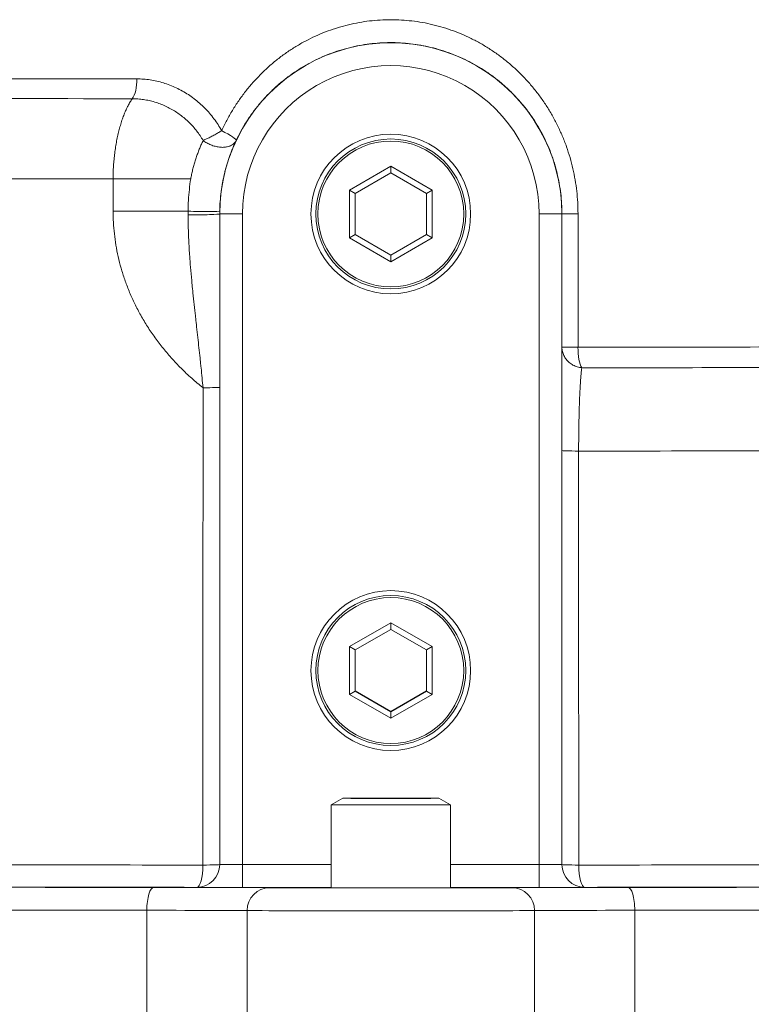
# Model space of a CAD drawing. Extents: x 1 to 669, y 0 to 417.
# Tile 42 of 256: x 92.69 to 94.52, y 273.53 to 275.98. Entities that reach past the tile are written whole.
import ezdxf

# ---------------------------------------------------------------- set-up
doc = ezdxf.new("R2010")
doc.units = 0
doc.header["$LTSCALE"] = 12
doc.header["$MEASUREMENT"] = 0
doc.layers.get('0').update_dxf_attribs({"linetype": 'CONTINUOUS'})
doc.layers.add('X', color=1, linetype='CONTINUOUS')

# ---------------------------------------------------------------- blocks, each defined once
blk = doc.blocks.new('GASTRAIN')
at = {"layer": 'X', "lineweight": 0}
for p, q in [((64.3442, 289.2356), (64.241, 289.176)), ((64.4475, 289.176), (64.3442, 289.2356)), ((64.3442, 289.2356), (64.3442, 289.2192)), ((64.3442, 289.2192), (64.2553, 289.1678)), ((64.4332, 289.1678), (64.3442, 289.2192)), ((63.651, 289.1231), (63.6508, 289.2038)), ((64.241, 289.176), (64.241, 289.0568)), ((64.241, 289.176), (64.2553, 289.1678)), ((64.2553, 289.1678), (64.2553, 289.0651)), ((64.4475, 289.176), (64.4332, 289.1678)), ((64.4332, 289.0651), (64.4332, 289.1678)), ((64.4475, 289.0568), (64.4475, 289.176)), ((63.9171, 289.1165), (63.9171, 289.1168)), ((63.9171, 289.1165), (63.9171, 287.4934)), ((63.974, 289.1164), (63.974, 287.4932)), ((64.7144, 287.4932), (64.7144, 289.1164)), ((64.7714, 289.1165), (64.7714, 289.117)), ((64.7714, 287.4934), (64.7714, 289.1165)), ((64.8115, 288.784), (64.8115, 289.1171)), ((64.241, 289.0568), (64.2553, 289.0651)), ((64.2553, 289.0654), (64.3442, 289.014)), ((64.2553, 289.0651), (64.3442, 289.0137)), ((64.3442, 289.014), (64.4332, 289.0654)), ((64.3442, 289.0137), (64.4332, 289.0651)), ((64.4475, 289.0568), (64.4332, 289.0651)), ((64.241, 289.0568), (64.3442, 288.9972)), ((64.3442, 288.9972), (64.4475, 289.0568)), ((64.3442, 289.0137), (64.3442, 289.014)), ((64.3442, 288.9972), (64.3442, 289.0137)), ((64.3442, 288.0965), (64.241, 288.0369)), ((64.3442, 288.0801), (64.2553, 288.0288)), ((64.4475, 288.0369), (64.3442, 288.0965)), ((64.3442, 288.0965), (64.3442, 288.0801)), ((64.4332, 288.0288), (64.3442, 288.0801)), ((64.241, 288.0369), (64.241, 287.9177)), ((64.241, 288.0369), (64.2553, 288.0288)), ((64.4475, 288.0369), (64.4332, 288.0288)), ((64.4475, 287.9177), (64.4475, 288.0369)), ((64.2553, 288.0288), (64.2553, 287.926)), ((64.4332, 287.926), (64.4332, 288.0288)), ((64.241, 287.9177), (64.2553, 287.926)), ((64.241, 287.9177), (64.3442, 287.8581)), ((64.2553, 287.9263), (64.3442, 287.8749)), ((64.2553, 287.926), (64.3442, 287.8746)), ((64.3442, 287.8749), (64.4332, 287.9263)), ((64.3442, 287.8746), (64.4332, 287.926)), ((64.3442, 287.8581), (64.4475, 287.9177)), ((64.4475, 287.9177), (64.4332, 287.926)), ((64.3442, 287.8746), (64.3442, 287.8749)), ((64.3442, 287.8581), (64.3442, 287.8746)), ((64.2242, 287.6586), (64.1957, 287.6422)), ((64.1957, 287.4355), (64.1957, 287.6422)), ((64.4643, 287.6586), (64.4928, 287.6422)), ((64.4928, 287.4355), (64.4928, 287.6422)), ((63.974, 287.4932), (64.1957, 287.4932)), ((63.974, 287.4362), (63.974, 287.4932)), ((64.4928, 287.4932), (64.7144, 287.4932)), ((64.7144, 287.4362), (64.7144, 287.4932)), ((63.8601, 287.4364), (63.8601, 287.4364)), ((63.974, 287.4362), (64.1957, 287.4362)), ((64.4928, 287.4362), (64.7144, 287.4362)), ((64.8283, 287.4364), (64.8283, 287.4364)), ((63.7353, 287.3791), (63.7353, 287.0232)), ((63.9853, 287.3785), (63.9853, 287.0225)), ((64.7032, 287.0225), (64.7032, 287.3785)), ((64.9532, 287.0232), (64.9532, 287.3791))]:
    blk.add_line(p, q, dxfattribs=at)
for centre, major_axis, ratio, start_param, end_param in [((64.3442, 289.1165), (0.4271, 0), 0.999998, 0, 3.141593), ((64.3442, 289.1164), (0.3702, 0), 0.999998, 0, 3.141593), ((64.3442, 289.4565), (-1.5757, 0), 0.002092, 0.26779, 1.156865), ((63.6876, 289.4534), (0.0001, 0.057), 0.402211, -2.620688, -1.568511), ((64.3442, 289.407), (-1.6044, 0), 0.002092, 0.267796, 1.156863), ((63.8602, 289.1246), (0.0569, -0.0009), 0.033211, -1.968025, -0.000035), ((64.1983, 289.1261), (-0.0261, -0.4238), 0.847609, -1.511767, -1.491242), ((63.8601, 289.1168), (0.057, 0), 0.044645, -1.967768, -0.000011), ((63.9224, 289.1204), (-0.0004, -0.0475), 0.111022, -1.638627, -1.494424), ((64.7144, 289.1165), (0.057, 0), 0.002092, -1.570796, 0), ((64.8283, 289.117), (-0.057, 0), 0.002092, -1.269758, 0), ((64.3442, 288.7872), (1.5757, 0), 0.002092, -1.269758, -0.72861), ((64.3442, 288.7359), (1.6079, 0), 0.002092, -1.269758, -0.72861), ((63.8601, 288.6841), (0.057, 0), 0.025093, -1.297741, 0.000008), ((64.3442, 287.9773), (-0.1993, 0), 0.999998, -4.712389, 1.570796), ((64.3442, 287.9774), (-0.1871, 0), 0.999998, -4.712389, 1.570796), ((64.3442, 287.6422), (-0.1486, 0), 0.002092, -0.003624, 3.141593), ((64.3442, 287.6422), (0.1486, 0), 0.002092, 0, 0.003624), ((63.8601, 287.4934), (0.057, 0), 0.999998, -1.570796, 0), ((63.8601, 287.4934), (0.057, 0), 0.999998, -1.570796, 0), ((63.8601, 287.4934), (0.057, 0), 0.025057, -1.302532, 0), ((63.974, 287.4934), (-0.057, 0), 0.002092, 0, 1.570796), ((64.7144, 287.4934), (0.057, 0), 0.002092, -1.570796, 0), ((63.6264, 287.4354), (0.4177, 0), 0.002092, 0.099672, 1.264125), ((63.974, 287.4364), (-0.1139, 0), 0.002092, 0, 1.570796), ((64.3442, 287.4355), (-0.1486, 0), 0.002092, 0, 3.141593), ((65.0621, 287.4354), (-0.4177, 0), 0.002092, -1.264125, -0.099672), ((64.6465, 287.3785), (-0.0012, 0.0569), 0.995035, -1.591817, -0.021021), ((64.7144, 287.4364), (0.1139, 0), 0.002092, -1.570796, 0), ((64.936, 287.3793), (0, 0.057), 0.301887, -1.572991, -0.002194), ((63.6264, 287.3784), (0.3607, 0), 0.002092, 0.099672, 1.264125), ((65.0621, 287.3784), (-0.3607, 0), 0.002092, -1.264125, -0.099672)]:
    blk.add_ellipse(centre, major_axis=major_axis, ratio=ratio, start_param=start_param, end_param=end_param, dxfattribs=at)
at = {"layer": 'X', "lineweight": 0, "extrusion": (0, 0, -1)}
for centre, major_axis, ratio, start_param, end_param in [((63.9067, 289.3242), (0.0515, -0.0244), 0.120121, -1.327063, -0.000915), ((64.3442, 289.1164), (0.1993, 0), 0.999998, -1.570796, 4.712389), ((64.3442, 289.1164), (0.1871, 0), 0.999998, -1.570796, 4.712389), ((64.3442, 289.1164), (-0.182, 0), 0.999998, -1.570796, 4.712389), ((64.3442, 289.2071), (-1.724, 0), 0.002092, -1.156865, -0.461561), ((63.7462, 289.1174), (0.2373, 0), 0.026491, -1.983954, -1.173086), ((63.974, 289.1165), (-0.057, 0), 0.002092, -1.570796, 0), ((64.8283, 288.7839), (-0.057, 0), 0.002092, -0.00001, 1.269758), ((64.8283, 288.7839), (0, 0.057), 0.296511, -2.68905, -1.568606), ((64.8283, 288.5263), (-0.057, 0), 0.025088, -1.298395, 0), ((64.3442, 288.5284), (-1.7418, 0), 0.002092, -2.408414, -1.843292), ((64.3442, 287.9773), (0.182, 0), 0.999998, -1.570796, 4.712389), ((64.3442, 287.4956), (-1.7688, 0), 0.002092, -1.302438, -0.728125), ((63.8601, 287.4934), (0, -0.057), 0.265148, -1.546786, -0.00217), ((64.8283, 287.4934), (-0.057, 0), 0.025057, -1.302532, 0), ((64.8283, 287.4934), (-0.057, 0), 0.999998, -1.570796, 0), ((64.8283, 287.4934), (-0.057, 0), 0.999998, -1.570796, 0), ((64.3442, 287.4956), (-1.7688, 0), 0.002092, -2.414938, -1.839154), ((64.8283, 287.4934), (0, -0.057), 0.265148, 0.00217, 1.546786), ((64.3442, 287.4401), (-1.8258, 0), 0.002092, -1.302438, -0.728125), ((64.3442, 287.4401), (-1.9601, 0), 0.002092, -1.264125, -0.830271), ((63.7525, 287.3793), (0, 0.057), 0.301887, -1.572991, -0.002194), ((64.042, 287.3785), (0.0012, 0.0569), 0.995035, -1.591817, -0.021021), ((64.3442, 287.4355), (0.3038, 0), 0.002092, 0.099672, 3.04192), ((64.3442, 287.4401), (-1.8258, 0), 0.002092, -2.414938, -1.839154), ((64.3442, 287.4401), (-1.9601, 0), 0.002092, -2.311322, -1.877468), ((64.3442, 287.3832), (-2.0171, 0), 0.002092, -1.264125, -0.830271), ((64.3442, 287.3786), (0.3607, 0), 0.002092, 0.099672, 3.04192), ((64.3442, 287.3832), (-2.0171, 0), 0.002092, -2.311322, -1.877468)]:
    blk.add_ellipse(centre, major_axis=major_axis, ratio=ratio, start_param=start_param, end_param=end_param, dxfattribs=at)
blk.add_ellipse((64.3442, 287.6586), major_axis=(0.1201, 0), ratio=0.002092, dxfattribs=at)
at = {"layer": 'X', "lineweight": 0}
for points in [[(64.8115, 289.1171), (64.8115, 289.1264), (64.8109, 289.1451), (64.8086, 289.1733), (64.8046, 289.2014), (64.799, 289.2294), (64.7918, 289.2571), (64.783, 289.2844), (64.7726, 289.3111), (64.7606, 289.3373), (64.7471, 289.3628), (64.7322, 289.3874), (64.7158, 289.411), (64.698, 289.4336), (64.6791, 289.4551), (64.6589, 289.4752), (64.6378, 289.494), (64.6156, 289.5114), (64.5927, 289.5273), (64.569, 289.5417), (64.5446, 289.5546), (64.5198, 289.5659), (64.4945, 289.5756), (64.4688, 289.5838), (64.4429, 289.5904), (64.4167, 289.5955), (64.3904, 289.5989), (64.3639, 289.6009), (64.3375, 289.6013), (64.311, 289.6001), (64.2847, 289.5974), (64.2584, 289.5931), (64.2323, 289.5872), (64.2065, 289.5798), (64.1811, 289.5709), (64.156, 289.5603), (64.1314, 289.5482), (64.1074, 289.5346), (64.0841, 289.5194), (64.0615, 289.5027), (64.0398, 289.4846), (64.0192, 289.4651), (63.9996, 289.4443), (63.9813, 289.4223), (63.9642, 289.3991), (63.9486, 289.375), (63.9344, 289.35), (63.926, 289.3329), (63.922, 289.3243)], [(64.7714, 289.117), (64.7714, 289.1254), (64.7709, 289.1423), (64.7686, 289.1676), (64.7648, 289.1929), (64.7595, 289.218), (64.7527, 289.243), (64.7443, 289.2675), (64.7343, 289.2917), (64.7228, 289.3154), (64.7098, 289.3384), (64.6953, 289.3607), (64.6795, 289.3821), (64.6622, 289.4025), (64.6437, 289.4219), (64.624, 289.44), (64.6033, 289.4569), (64.5816, 289.4723), (64.5591, 289.4863), (64.5359, 289.4989), (64.5121, 289.5099), (64.4878, 289.5194), (64.4631, 289.5274), (64.438, 289.5338), (64.4127, 289.5387), (64.3873, 289.5421), (64.3617, 289.5439), (64.3361, 289.5441), (64.3105, 289.5429), (64.2849, 289.5401), (64.2596, 289.5358), (64.2344, 289.5299), (64.2095, 289.5225), (64.185, 289.5135), (64.161, 289.503), (64.1375, 289.491), (64.1147, 289.4775), (64.0927, 289.4625), (64.0716, 289.4461), (64.0515, 289.4284), (64.0326, 289.4094), (64.0149, 289.3893), (63.9985, 289.3682), (63.9835, 289.3461), (63.9699, 289.3233), (63.9619, 289.3077), (63.9582, 289.2998)], [(63.7105, 289.4535), (63.7159, 289.4535), (63.7269, 289.453), (63.7435, 289.4512), (63.76, 289.4481), (63.7765, 289.4437), (63.7927, 289.4381), (63.8086, 289.4313), (63.824, 289.4233), (63.8389, 289.4143), (63.8532, 289.4041), (63.8669, 289.393), (63.8798, 289.3808), (63.8918, 289.3678), (63.903, 289.354), (63.9131, 289.3394), (63.9191, 289.3294), (63.922, 289.3243)], [(63.8757, 289.2998), (63.8771, 289.2987), (63.8801, 289.2965), (63.8848, 289.2936), (63.8898, 289.291), (63.895, 289.2887), (63.9003, 289.2867), (63.9056, 289.2851), (63.911, 289.2839), (63.9163, 289.2831), (63.9215, 289.2826), (63.9266, 289.2826), (63.9315, 289.2831), (63.9361, 289.2839), (63.9405, 289.2851), (63.9445, 289.2867), (63.9481, 289.2886), (63.9514, 289.291), (63.9541, 289.2936), (63.9565, 289.2966), (63.9577, 289.2987), (63.9582, 289.2998)], [(63.9582, 289.2998), (63.9568, 289.2967), (63.9539, 289.2905), (63.9497, 289.2806), (63.9456, 289.2704), (63.9417, 289.26), (63.9381, 289.2493), (63.9347, 289.2384), (63.9316, 289.2275), (63.9288, 289.2165), (63.9264, 289.2056), (63.9249, 289.1984), (63.9243, 289.1948)], [(63.8755, 288.6827), (63.8658, 288.6905), (63.8469, 288.7063), (63.8205, 288.7312), (63.796, 288.7571), (63.7734, 288.7837), (63.7528, 288.8111), (63.7343, 288.8389), (63.7177, 288.8671), (63.7031, 288.8956), (63.6905, 288.9241), (63.6797, 288.9527), (63.6707, 288.9814), (63.6634, 289.0101), (63.6578, 289.0387), (63.6538, 289.0671), (63.6515, 289.0953), (63.651, 289.1139), (63.651, 289.1231)], [(64.821, 288.7327), (64.8191, 288.7329), (64.8152, 288.7335), (64.8096, 288.735), (64.8041, 288.737), (64.7989, 288.7395), (64.7941, 288.7425), (64.7896, 288.7459), (64.7855, 288.7498), (64.7818, 288.7539), (64.7787, 288.7585), (64.776, 288.7632), (64.774, 288.7682), (64.7725, 288.7733), (64.7716, 288.7786), (64.7714, 288.7821), (64.7714, 288.7839)]]:
    blk.add_open_spline(points, degree=3, dxfattribs=at)
for points, knots in [([(63.6508, 289.2038), (63.6509, 289.2093), (63.651, 289.2147), (63.6512, 289.2202), (63.6514, 289.2256), (63.6517, 289.231), (63.6521, 289.2364), (63.6524, 289.2418), (63.6529, 289.2471), (63.6534, 289.2524), (63.6539, 289.2577), (63.6545, 289.263), (63.6551, 289.2682), (63.6558, 289.2734), (63.6565, 289.2786), (63.6573, 289.2836), (63.6581, 289.2887), (63.6589, 289.2937), (63.6599, 289.2987), (63.6608, 289.3036), (63.6618, 289.3085), (63.6629, 289.3132), (63.6639, 289.318), (63.6651, 289.3227), (63.6663, 289.3273), (63.6675, 289.3318), (63.6687, 289.3363), (63.6701, 289.3407), (63.6714, 289.345), (63.6728, 289.3493), (63.6742, 289.3534), (63.6756, 289.3575), (63.6771, 289.3615), (63.6787, 289.3653), (63.6802, 289.3692), (63.6818, 289.3729), (63.6834, 289.3764), (63.685, 289.38), (63.6867, 289.3834), (63.6884, 289.3866), (63.6901, 289.3898), (63.6918, 289.3929), (63.6936, 289.3958), (63.6953, 289.3987), (63.6971, 289.4014), (63.6989, 289.4039)], [0, 0, 0, 0, 0.0666666, 0.0666666, 0.0666666, 0.1333333, 0.1333333, 0.1333333, 0.1999999, 0.1999999, 0.1999999, 0.2666666, 0.2666666, 0.2666666, 0.3333332, 0.3333332, 0.3333332, 0.3999998, 0.3999998, 0.3999998, 0.4666665, 0.4666665, 0.4666665, 0.5333331, 0.5333331, 0.5333331, 0.5999997, 0.5999997, 0.5999997, 0.6666664, 0.6666664, 0.6666664, 0.733333, 0.733333, 0.733333, 0.7999997, 0.7999997, 0.7999997, 0.8666663, 0.8666663, 0.8666663, 0.9333329, 0.9333329, 0.9333329, 0.9999995, 0.9999995, 0.9999995, 0.9999995]), ([(63.6989, 289.4039), (63.7036, 289.4039), (63.713, 289.4036), (63.7271, 289.402), (63.741, 289.3994), (63.7548, 289.3958), (63.7684, 289.3912), (63.7817, 289.3857), (63.7946, 289.3792), (63.807, 289.3718), (63.8189, 289.3636), (63.8302, 289.3546), (63.8408, 289.3449), (63.8508, 289.3345), (63.8599, 289.3235), (63.8683, 289.3119), (63.8733, 289.3039), (63.8757, 289.2998)], [0.0000225, 0.0000225, 0.0000225, 0.0000225, 0.0666667, 0.1333333, 0.2, 0.2666667, 0.3333333, 0.4, 0.4666667, 0.5333333, 0.6, 0.6666667, 0.7333333, 0.8, 0.8666667, 0.9333333, 1, 1, 1, 1]), ([(63.8757, 289.2998), (63.8766, 289.3002), (63.8776, 289.3006), (63.8787, 289.3011), (63.8798, 289.3016), (63.8809, 289.3021), (63.8822, 289.3027), (63.8835, 289.3033), (63.8848, 289.3039), (63.8862, 289.3045), (63.8876, 289.3052), (63.8891, 289.3059), (63.8906, 289.3067), (63.8921, 289.3074), (63.8937, 289.3082), (63.8953, 289.309), (63.8968, 289.3098), (63.8985, 289.3107), (63.9001, 289.3116), (63.9017, 289.3124), (63.9033, 289.3133), (63.9049, 289.3142), (63.9066, 289.3152), (63.9081, 289.3161), (63.9097, 289.317), (63.9112, 289.3179), (63.9127, 289.3188), (63.9142, 289.3196), (63.9156, 289.3205), (63.917, 289.3213), (63.9183, 289.3221), (63.9196, 289.3229), (63.9208, 289.3236), (63.922, 289.3243)], [0, 0, 0, 0, 0.0909091, 0.0909091, 0.0909091, 0.1818181, 0.1818181, 0.1818181, 0.2727272, 0.2727272, 0.2727272, 0.3636362, 0.3636362, 0.3636362, 0.4545453, 0.4545453, 0.4545453, 0.5454544, 0.5454544, 0.5454544, 0.6363634, 0.6363634, 0.6363634, 0.7272725, 0.7272725, 0.7272725, 0.8181815, 0.8181815, 0.8181815, 0.9090906, 0.9090906, 0.9090906, 0.9999997, 0.9999997, 0.9999997, 0.9999997]), ([(63.8757, 289.2998), (63.8742, 289.2967), (63.8713, 289.2904), (63.8671, 289.2805), (63.8631, 289.2702), (63.8593, 289.2596), (63.8557, 289.2487), (63.8524, 289.2376), (63.8495, 289.2263), (63.8469, 289.215), (63.8453, 289.2075), (63.8447, 289.2038)], [0, 0, 0, 0, 0.1111111, 0.2222222, 0.3333333, 0.4444444, 0.5555556, 0.6666667, 0.7777778, 0.8888889, 0.9999596, 0.9999596, 0.9999596, 0.9999596]), ([(63.8447, 289.2038), (63.8396, 289.2039), (63.8345, 289.2039), (63.8293, 289.204), (63.8241, 289.204), (63.8188, 289.204), (63.8135, 289.2041), (63.8082, 289.2041), (63.8028, 289.2042), (63.7974, 289.2042), (63.792, 289.2042), (63.7865, 289.2042), (63.781, 289.2043), (63.7755, 289.2043), (63.77, 289.2043), (63.7645, 289.2043), (63.759, 289.2043), (63.7534, 289.2043), (63.7479, 289.2043), (63.7423, 289.2043), (63.7368, 289.2043), (63.7312, 289.2043), (63.7257, 289.2043), (63.7202, 289.2042), (63.7147, 289.2042), (63.7092, 289.2042), (63.7037, 289.2042), (63.6983, 289.2041), (63.6928, 289.2041), (63.6874, 289.2041), (63.6821, 289.204), (63.6768, 289.204), (63.6715, 289.2039), (63.6663, 289.2039), (63.661, 289.2039), (63.6559, 289.2038), (63.6508, 289.2038)], [0, 0, 0, 0, 0.0833333, 0.0833333, 0.0833333, 0.1666667, 0.1666667, 0.1666667, 0.25, 0.25, 0.25, 0.3333333, 0.3333333, 0.3333333, 0.4166667, 0.4166667, 0.4166667, 0.5, 0.5, 0.5, 0.5833333, 0.5833333, 0.5833333, 0.6666667, 0.6666667, 0.6666667, 0.75, 0.75, 0.75, 0.8333333, 0.8333333, 0.8333333, 0.9166667, 0.9166667, 0.9166667, 1, 1, 1, 1]), ([(63.8447, 289.2038), (63.8433, 289.1951), (63.8422, 289.1863), (63.8404, 289.1685), (63.8396, 289.1595), (63.8386, 289.1414), (63.8383, 289.1323), (63.8381, 289.1232)], [0, 0, 0, 0, 0.333333, 0.333333, 0.666667, 0.666667, 1, 1, 1, 1]), ([(63.9243, 289.1948), (63.9228, 289.1871), (63.9216, 289.1793), (63.9206, 289.1715), (63.9196, 289.1636), (63.9188, 289.1557), (63.9182, 289.1477), (63.9176, 289.1397), (63.9173, 289.1317), (63.9172, 289.1237)], [0.0000013, 0.0000013, 0.0000013, 0.0000013, 0.3333341, 0.3333341, 0.3333341, 0.666667, 0.666667, 0.666667, 0.9999999, 0.9999999, 0.9999999, 0.9999999]), ([(63.8381, 289.1145), (63.8382, 289.1046), (63.8383, 289.0946), (63.8386, 289.0842), (63.8387, 289.0811), (63.8388, 289.078), (63.8389, 289.0749), (63.8391, 289.0675), (63.8394, 289.06), (63.8398, 289.0523), (63.8403, 289.0412), (63.8409, 289.0297), (63.8417, 289.0182), (63.8419, 289.0159), (63.842, 289.0137), (63.8422, 289.0115), (63.8428, 289.0021), (63.8435, 288.9927), (63.8443, 288.9835), (63.8452, 288.9722), (63.8462, 288.9611), (63.8472, 288.9505), (63.8475, 288.9472), (63.8478, 288.9439), (63.8481, 288.9406), (63.8488, 288.9335), (63.8495, 288.9264), (63.8502, 288.9195), (63.8513, 288.9095), (63.8523, 288.8997), (63.8533, 288.8902), (63.8544, 288.8806), (63.8554, 288.8712), (63.8564, 288.862), (63.8567, 288.8599), (63.8569, 288.8579), (63.8571, 288.8559), (63.8579, 288.8488), (63.8587, 288.8417), (63.8595, 288.8348), (63.8605, 288.8259), (63.8614, 288.8171), (63.8624, 288.8084), (63.8634, 288.7997), (63.8643, 288.7911), (63.8653, 288.7826), (63.8662, 288.7741), (63.8671, 288.7657), (63.868, 288.7573), (63.8684, 288.7536), (63.8688, 288.75), (63.8691, 288.7463), (63.8696, 288.7416), (63.8701, 288.737), (63.8706, 288.7323), (63.8715, 288.724), (63.8723, 288.7157), (63.8731, 288.7075), (63.8739, 288.6992), (63.8747, 288.691), (63.8755, 288.6827)], [0, 0, 0, 0, 0.0666667, 0.0666667, 0.0666667, 0.0866611, 0.0866611, 0.0866611, 0.1333333, 0.1333333, 0.1333333, 0.2, 0.2, 0.2, 0.2126628, 0.2126628, 0.2126628, 0.2666667, 0.2666667, 0.2666667, 0.3333333, 0.3333333, 0.3333333, 0.3541381, 0.3541381, 0.3541381, 0.4, 0.4, 0.4, 0.4666667, 0.4666667, 0.4666667, 0.5333333, 0.5333333, 0.5333333, 0.5480684, 0.5480684, 0.5480684, 0.6, 0.6, 0.6, 0.6666667, 0.6666667, 0.6666667, 0.7333333, 0.7333333, 0.7333333, 0.8, 0.8, 0.8, 0.8291753, 0.8291753, 0.8291753, 0.8666667, 0.8666667, 0.8666667, 0.9333333, 0.9333333, 0.9333333, 0.9999988, 0.9999988, 0.9999988, 0.9999988]), ([(64.813, 288.5249), (64.813, 288.5302), (64.8131, 288.5409), (64.8132, 288.5567), (64.8133, 288.5724), (64.8136, 288.5879), (64.8139, 288.603), (64.8142, 288.6179), (64.8146, 288.6323), (64.8151, 288.6462), (64.8156, 288.6596), (64.8162, 288.6724), (64.8168, 288.6845), (64.8175, 288.6959), (64.8183, 288.7064), (64.8191, 288.7162), (64.82, 288.725), (64.8207, 288.7302), (64.821, 288.7327)], [0.0000323, 0.0000323, 0.0000323, 0.0000323, 0.0625, 0.125, 0.1875, 0.25, 0.3125, 0.375, 0.4375, 0.5, 0.5625, 0.625, 0.6875, 0.75, 0.8125, 0.875, 0.9375, 1, 1, 1, 1]), ([(63.8755, 288.6827), (63.8755, 288.5512), (63.8754, 288.4195), (63.8754, 288.2874), (63.8754, 288.1554), (63.8754, 288.0231), (63.8753, 287.8905), (63.8753, 287.758), (63.8753, 287.6251), (63.8752, 287.492)], [0, 0, 0, 0, 0.3333333, 0.3333333, 0.3333333, 0.6666667, 0.6666667, 0.6666667, 1, 1, 1, 1]), ([(64.8132, 287.492), (64.8132, 287.6068), (64.8132, 287.7216), (64.8131, 287.9511), (64.8131, 288.0659), (64.8131, 288.2954), (64.813, 288.4102), (64.813, 288.5249)], [0, 0, 0, 0, 0.3333333, 0.3333333, 0.6666667, 0.6666667, 1, 1, 1, 1])]:
    blk.add_open_spline(points, degree=3, knots=knots, dxfattribs=at)

msp = doc.modelspace()

# ---------------------------------------------------------------- block references
msp.add_blockref('GASTRAIN', (29.27234, -13.61686))

doc.saveas('drawing.dxf')
